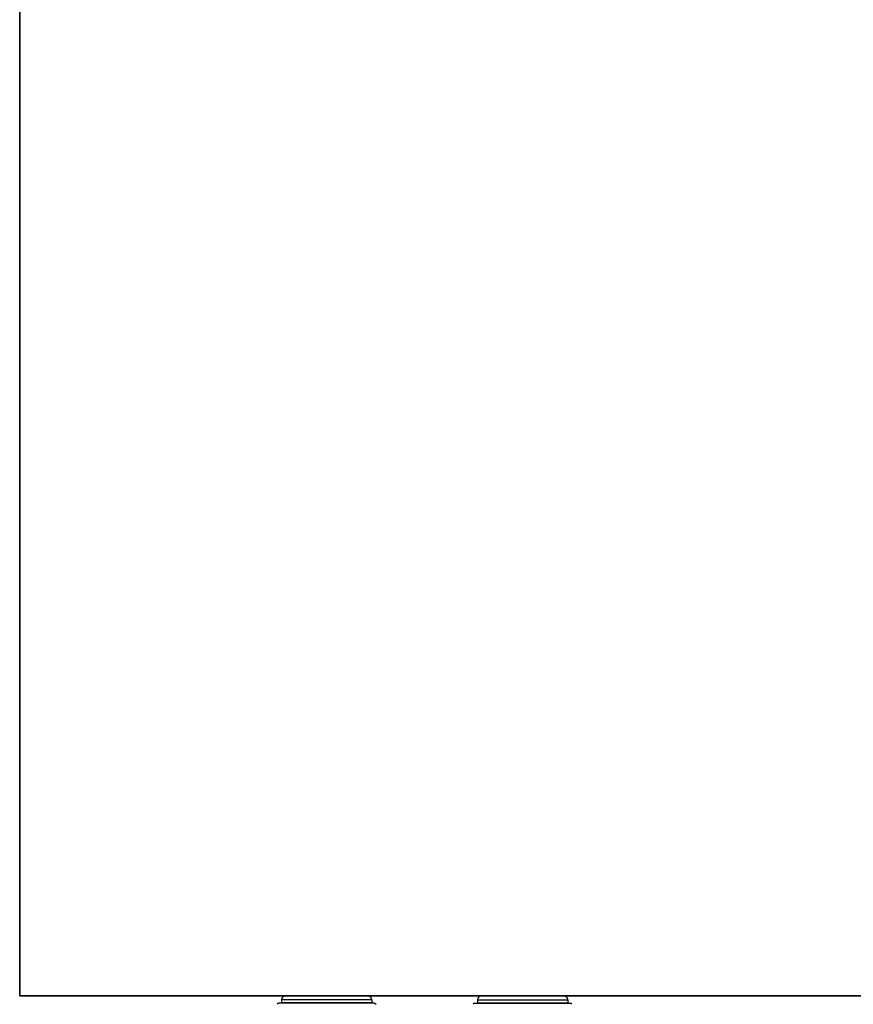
# Model space of a CAD drawing. Header units: millimetres. Extents: x -727 to 69715, y -15705 to 98123.
# Tile 7 of 256: x 1264 to 1477, y -12717 to -12466. Entities that reach past the tile are written whole.
import ezdxf

# ---------------------------------------------------------------- set-up
doc = ezdxf.new("R2010")
doc.units = ezdxf.units.MM
doc.layers.add('UT_ZAŘÍZENÍ - OT', color=3, linetype='Continuous', lineweight=35)

msp = doc.modelspace()

# ---------------------------------------------------------------- linework, layer by layer
at = {"color": 0, "linetype": 'Continuous'}
for p, q in [((1354.2, -12715.96), (1331.2, -12715.96)), ((1331.2, -12715.96), (1331.2, -12716.66)), ((1353.1, -12714.86), (1332.3, -12714.86)), ((1354.2, -12715.96), (1354.2, -12716.66)), ((1381.2, -12715.96), (1381.2, -12716.66)), ((1381.2, -12715.96), (1404.2, -12715.96)), ((1382.3, -12714.86), (1403.1, -12714.86)), ((1404.2, -12715.96), (1404.2, -12716.66)), ((1330.4, -12716.76), (1330.1, -12717.06)), ((1355, -12716.76), (1330.4, -12716.76)), ((1354.2, -12716.66), (1331.2, -12716.66)), ((1355, -12716.76), (1355.3, -12717.06)), ((1380.4, -12716.76), (1380.1, -12717.06)), ((1380.4, -12716.76), (1405, -12716.76)), ((1381.2, -12716.66), (1404.2, -12716.66)), ((1405, -12716.76), (1405.3, -12717.06))]:
    msp.add_line(p, q, dxfattribs=at)
for centre, start, end in [((1332.3, -12715.96), 90, 180), ((1353.1, -12715.96), 0, 90), ((1382.3, -12715.96), 90, 180), ((1403.1, -12715.96), 0, 90), ((1332.3, -12716.66), 180, 185.2187), ((1353.1, -12716.66), 354.7813, 0), ((1382.3, -12716.66), 180, 185.2187), ((1403.1, -12716.66), 354.7813, 0)]:
    msp.add_arc(centre, 1.1, start, end, dxfattribs=at)
at = {"layer": 'UT_ZAŘÍZENÍ - OT', "linetype": 'Continuous'}
for p, q in [((1264.38, -12214.86), (1264.38, -12714.86)), ((1264.38, -12714.86), (3064.38, -12714.86))]:
    msp.add_line(p, q, dxfattribs=at)

doc.saveas('drawing.dxf')
